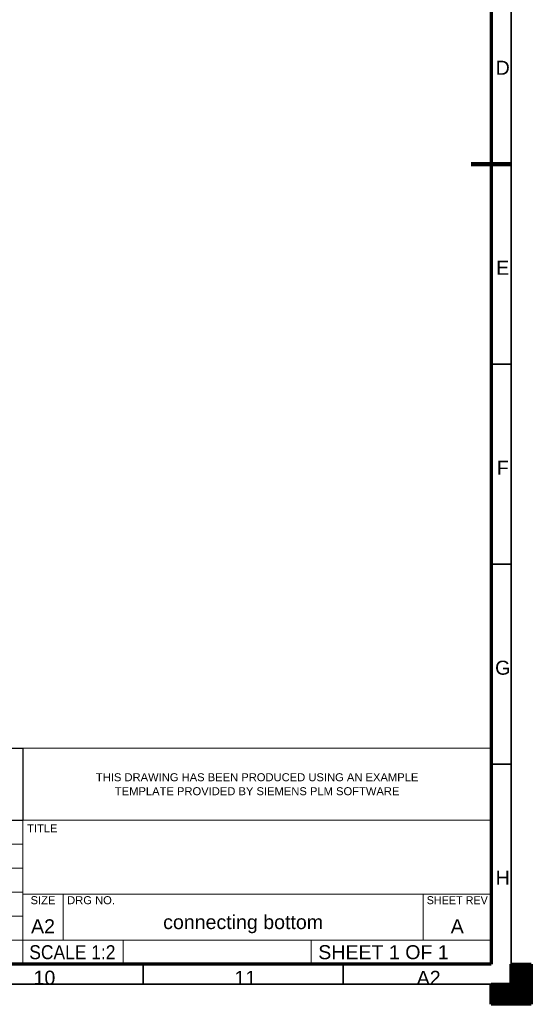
# Model space of a CAD drawing. Header units: millimetres. Extents: x 0 to 594, y 0 to 420.
# Tile 4 of 5: x 466 to 594, y 0 to 246. Entities that reach past the tile are written whole.
import ezdxf

# ---------------------------------------------------------------- set-up
doc = ezdxf.new("R2010")
doc.units = ezdxf.units.MM
doc.layers.add('1', color=7, linetype='Continuous', true_color=0xffffff)
doc.layers.add('256', color=7, linetype='Continuous', true_color=0xffffff)
doc.styles.add('Arial', font='Arial')

# ---------------------------------------------------------------- blocks, each defined once
blk = doc.blocks.new('HATCH3')
at = {"color": 18, "lineweight": 13}
for p, q in [((589, 9.98988), (594, 9.98988)), ((589, 9.94755), (594, 9.94755)), ((589, 9.90522), (594, 9.90522)), ((589, 9.86289), (594, 9.86289)), ((589, 9.82056), (594, 9.82056)), ((589, 9.77823), (594, 9.77823)), ((589, 9.7359), (594, 9.7359)), ((589, 9.69357), (594, 9.69357)), ((589, 9.65124), (594, 9.65124)), ((589, 9.60891), (594, 9.60891)), ((589, 9.56658), (594, 9.56658)), ((589, 9.52425), (594, 9.52425)), ((589, 9.48192), (594, 9.48192)), ((589, 9.43959), (594, 9.43959)), ((589, 9.39726), (594, 9.39726)), ((589, 9.35493), (594, 9.35493)), ((589, 9.3126), (594, 9.3126)), ((589, 9.27027), (594, 9.27027)), ((589, 9.22794), (594, 9.22794)), ((589, 9.18561), (594, 9.18561)), ((589, 9.14328), (594, 9.14328)), ((589, 9.10095), (594, 9.10095)), ((589, 9.05862), (594, 9.05862)), ((589, 9.01629), (594, 9.01629)), ((589, 8.97396), (594, 8.97396)), ((589, 8.93163), (594, 8.93163)), ((589, 8.8893), (594, 8.8893)), ((589, 8.84697), (594, 8.84697)), ((589, 8.80464), (594, 8.80464)), ((589, 8.76231), (594, 8.76231)), ((589, 8.71998), (594, 8.71998)), ((589, 8.67765), (594, 8.67765)), ((589, 8.63532), (594, 8.63532)), ((589, 8.59299), (594, 8.59299)), ((589, 8.55066), (594, 8.55066)), ((589, 8.50833), (594, 8.50833)), ((589, 8.466), (594, 8.466)), ((589, 8.42367), (594, 8.42367)), ((589, 8.38134), (594, 8.38134)), ((589, 8.33901), (594, 8.33901)), ((589, 8.29668), (594, 8.29668)), ((589, 8.25435), (594, 8.25435)), ((589, 8.21202), (594, 8.21202)), ((589, 8.16969), (594, 8.16969)), ((589, 8.12736), (594, 8.12736)), ((589, 8.08503), (594, 8.08503)), ((589, 8.0427), (594, 8.0427)), ((589, 8.00037), (594, 8.00037)), ((589, 7.95804), (594, 7.95804)), ((589, 7.91571), (594, 7.91571)), ((589, 7.87338), (594, 7.87338)), ((589, 7.83105), (594, 7.83105)), ((589, 7.78872), (594, 7.78872)), ((589, 7.74639), (594, 7.74639)), ((589, 7.70406), (594, 7.70406)), ((589, 7.66173), (594, 7.66173)), ((589, 7.6194), (594, 7.6194)), ((589, 7.57707), (594, 7.57707)), ((589, 7.53474), (594, 7.53474)), ((589, 7.49241), (594, 7.49241)), ((589, 7.45008), (594, 7.45008)), ((589, 7.40775), (594, 7.40775)), ((584, 4.99494), (594, 4.99494)), ((584, 4.95261), (594, 4.95261)), ((589, 7.36542), (594, 7.36542)), ((589, 7.32309), (594, 7.32309)), ((589, 7.28076), (594, 7.28076)), ((589, 7.23843), (594, 7.23843)), ((589, 7.1961), (594, 7.1961)), ((589, 7.15377), (594, 7.15377)), ((589, 7.11144), (594, 7.11144)), ((589, 7.06911), (594, 7.06911)), ((589, 7.02678), (594, 7.02678)), ((589, 6.98445), (594, 6.98445)), ((589, 6.94212), (594, 6.94212)), ((589, 6.89979), (594, 6.89979)), ((589, 6.85746), (594, 6.85746)), ((589, 6.81513), (594, 6.81513)), ((589, 6.7728), (594, 6.7728)), ((589, 6.73047), (594, 6.73047)), ((589, 6.68814), (594, 6.68814)), ((589, 6.64581), (594, 6.64581)), ((589, 6.60348), (594, 6.60348)), ((589, 6.56115), (594, 6.56115)), ((589, 6.51882), (594, 6.51882)), ((589, 6.47649), (594, 6.47649)), ((589, 6.43416), (594, 6.43416)), ((589, 6.39183), (594, 6.39183)), ((589, 6.3495), (594, 6.3495)), ((589, 6.30717), (594, 6.30717)), ((589, 6.26484), (594, 6.26484)), ((589, 6.22251), (594, 6.22251)), ((589, 6.18018), (594, 6.18018)), ((589, 6.13785), (594, 6.13785)), ((589, 6.09552), (594, 6.09552)), ((589, 6.05319), (594, 6.05319)), ((589, 6.01086), (594, 6.01086)), ((589, 5.96853), (594, 5.96853)), ((589, 5.9262), (594, 5.9262)), ((589, 5.88387), (594, 5.88387)), ((589, 5.84154), (594, 5.84154)), ((589, 5.79921), (594, 5.79921)), ((589, 5.75688), (594, 5.75688)), ((589, 5.71455), (594, 5.71455)), ((589, 5.67222), (594, 5.67222)), ((589, 5.62989), (594, 5.62989)), ((589, 5.58756), (594, 5.58756)), ((589, 5.54523), (594, 5.54523)), ((589, 5.5029), (594, 5.5029)), ((589, 5.46057), (594, 5.46057)), ((589, 5.41824), (594, 5.41824)), ((589, 5.37591), (594, 5.37591)), ((589, 5.33358), (594, 5.33358)), ((589, 5.29125), (594, 5.29125)), ((589, 5.24892), (594, 5.24892)), ((589, 5.20659), (594, 5.20659)), ((589, 5.16426), (594, 5.16426)), ((589, 5.12193), (594, 5.12193)), ((589, 5.0796), (594, 5.0796)), ((589, 5.03727), (594, 5.03727)), ((584, 4.91028), (594, 4.91028)), ((584, 4.86795), (594, 4.86795)), ((584, 4.82562), (594, 4.82562)), ((584, 4.78329), (594, 4.78329)), ((584, 4.74096), (594, 4.74096)), ((584, 4.69863), (594, 4.69863)), ((584, 4.6563), (594, 4.6563)), ((584, 4.61397), (594, 4.61397)), ((584, 4.57164), (594, 4.57164)), ((584, 4.52931), (594, 4.52931)), ((584, 4.48698), (594, 4.48698)), ((584, 4.44465), (594, 4.44465)), ((584, 4.40232), (594, 4.40232)), ((584, 4.35999), (594, 4.35999)), ((584, 4.31766), (594, 4.31766)), ((584, 4.27533), (594, 4.27533)), ((584, 4.233), (594, 4.233)), ((584, 4.19067), (594, 4.19067)), ((584, 4.14834), (594, 4.14834)), ((584, 4.10601), (594, 4.10601)), ((584, 4.06368), (594, 4.06368)), ((584, 4.02135), (594, 4.02135)), ((584, 3.97902), (594, 3.97902)), ((584, 3.93669), (594, 3.93669)), ((584, 3.89436), (594, 3.89436)), ((584, 3.85203), (594, 3.85203)), ((584, 3.8097), (594, 3.8097)), ((584, 3.76737), (594, 3.76737)), ((584, 3.72504), (594, 3.72504)), ((584, 3.68271), (594, 3.68271)), ((584, 3.64038), (594, 3.64038)), ((584, 3.59805), (594, 3.59805)), ((584, 3.55572), (594, 3.55572)), ((584, 3.51339), (594, 3.51339)), ((584, 3.47106), (594, 3.47106)), ((584, 3.42873), (594, 3.42873)), ((584, 3.3864), (594, 3.3864)), ((584, 3.34407), (594, 3.34407)), ((584, 3.30174), (594, 3.30174)), ((584, 3.25941), (594, 3.25941)), ((584, 3.21708), (594, 3.21708)), ((584, 3.17475), (594, 3.17475)), ((584, 3.13242), (594, 3.13242)), ((584, 3.09009), (594, 3.09009)), ((584, 3.04776), (594, 3.04776)), ((584, 3.00543), (594, 3.00543)), ((584, 2.9631), (594, 2.9631)), ((584, 2.92077), (594, 2.92077)), ((584, 2.87844), (594, 2.87844)), ((584, 2.83611), (594, 2.83611)), ((584, 2.79378), (594, 2.79378)), ((584, 2.75145), (594, 2.75145)), ((584, 2.70912), (594, 2.70912)), ((584, 2.66679), (594, 2.66679)), ((584, 2.62446), (594, 2.62446)), ((584, 2.58213), (594, 2.58213)), ((584, 2.5398), (594, 2.5398)), ((584, 2.49747), (594, 2.49747)), ((584, 2.45514), (594, 2.45514)), ((584, 2.41281), (594, 2.41281)), ((584, 2.37048), (594, 2.37048)), ((584, 2.32815), (594, 2.32815)), ((584, 2.28582), (594, 2.28582)), ((584, 2.24349), (594, 2.24349)), ((584, 2.20116), (594, 2.20116)), ((584, 2.15883), (594, 2.15883)), ((584, 2.1165), (594, 2.1165)), ((584, 2.07417), (594, 2.07417)), ((584, 2.03184), (594, 2.03184)), ((584, 1.98951), (594, 1.98951)), ((584, 1.94718), (594, 1.94718)), ((584, 1.90485), (594, 1.90485)), ((584, 1.86252), (594, 1.86252)), ((584, 1.82019), (594, 1.82019)), ((584, 1.77786), (594, 1.77786)), ((584, 1.73553), (594, 1.73553)), ((584, 1.6932), (594, 1.6932)), ((584, 1.65087), (594, 1.65087)), ((584, 1.60854), (594, 1.60854)), ((584, 1.56621), (594, 1.56621)), ((584, 1.52388), (594, 1.52388)), ((584, 1.48155), (594, 1.48155)), ((584, 1.43922), (594, 1.43922)), ((584, 1.39689), (594, 1.39689)), ((584, 1.35456), (594, 1.35456)), ((584, 1.31223), (594, 1.31223)), ((584, 1.2699), (594, 1.2699)), ((584, 1.22757), (594, 1.22757)), ((584, 1.18524), (594, 1.18524)), ((584, 1.14291), (594, 1.14291)), ((584, 1.10058), (594, 1.10058)), ((584, 1.05825), (594, 1.05825)), ((584, 1.01592), (594, 1.01592)), ((584, 0.97359), (594, 0.97359)), ((584, 0.93126), (594, 0.93126)), ((584, 0.88893), (594, 0.88893)), ((584, 0.8466), (594, 0.8466)), ((584, 0.80427), (594, 0.80427)), ((584, 0.76194), (594, 0.76194)), ((584, 0.71961), (594, 0.71961)), ((584, 0.67728), (594, 0.67728)), ((584, 0.63495), (594, 0.63495)), ((584, 0.59262), (594, 0.59262)), ((584, 0.55029), (594, 0.55029)), ((584, 0.50796), (594, 0.50796)), ((584, 0.46563), (594, 0.46563)), ((584, 0.4233), (594, 0.4233)), ((584, 0.38097), (594, 0.38097)), ((584, 0.33864), (594, 0.33864)), ((584, 0.29631), (594, 0.29631)), ((584, 0.25398), (594, 0.25398)), ((584, 0.21165), (594, 0.21165)), ((584, 0.16932), (594, 0.16932)), ((584, 0.12699), (594, 0.12699)), ((584, 0.08466), (594, 0.08466)), ((584, 0.04233), (594, 0.04233)), ((584, 0), (594, 0))]:
    blk.add_line(p, q, dxfattribs=at)
blk = doc.blocks.new('TabularNote1')
at = {"layer": '1', "color": 18, "linetype": 'Continuous', "lineweight": 18}
for p, q in [((-117, 54), (-107, 54)), ((-117, 54), (-117, 36)), ((-107, 54), (-92, 54)), ((-92, 54), (-45, 54)), ((-45, 54), (-17, 54)), ((-17, 54), (0, 54)), ((0, 54), (0, 36)), ((-117, 36), (-107, 36)), ((-117, 36), (-117, 33)), ((-107, 36), (-92, 36)), ((-92, 36), (-45, 36)), ((-45, 36), (-17, 36)), ((-17, 36), (0, 36)), ((0, 36), (0, 33)), ((-117, 33), (-117, 17.5)), ((0, 33), (0, 17.5)), ((-117, 17.5), (-107, 17.5)), ((-117, 17.5), (-117, 14)), ((-107, 17.5), (-92, 17.5)), ((-107, 17.5), (-107, 14)), ((-92, 17.5), (-45, 17.5)), ((-45, 17.5), (-17, 17.5)), ((-17, 17.5), (0, 17.5)), ((-17, 17.5), (-17, 14)), ((0, 17.5), (0, 14)), ((-117, 14), (-117, 6)), ((-107, 14), (-107, 6)), ((-17, 14), (-17, 6)), ((0, 14), (0, 6)), ((-117, 6), (-107, 6)), ((-117, 6), (-117, 0)), ((-107, 6), (-92, 6)), ((-92, 6), (-45, 6)), ((-92, 6), (-92, 0)), ((-45, 6), (-17, 6)), ((-45, 6), (-45, 0)), ((-17, 6), (0, 6)), ((0, 6), (0, 0)), ((-117, 0), (-107, 0)), ((-107, 0), (-92, 0)), ((-92, 0), (-45, 0)), ((-45, 0), (-17, 0)), ((-17, 0), (0, 0))]:
    blk.add_line(p, q, dxfattribs=at)
at = {"layer": '1', "color": 18, "linetype": 'Continuous', "lineweight": 13, "line_spacing_factor": 1.047437, "style": 'Arial'}
for s, insert, char_height, attachment_point in [('\\fArial|b0|i0;\\W1.0000;THIS DRAWING HAS BEEN PRODUCED USING AN EXAMPLE\\PTEMPLATE PROVIDED BY SIEMENS PLM SOFTWARE', (-58.5, 45), 2, 5), ('\\fArial|b0|i0;\\W1.0000;TITLE', (-115.975, 35), 2, 1), ('\\fArial|b0|i0;\\W1.0000;SIZE', (-112, 15), 2, 8), ('\\fArial|b0|i0;\\W1.0000;DRG NO.', (-105.975, 15), 2, 7), ('\\fArial|b0|i0;\\W0.9643;SHEET REV', (-8.5, 15), 2, 8), ('\\fArial|b0|i0;\\W1.0000;A2', (-112, 7.75), 3.5, 8), ('\\fArial|b0|i0;\\W1.0000;connecting bottom', (-62, 7.75), 3.5, 8), ('\\fArial|b0|i0;\\W1.0000;A', (-8.5, 7.75), 3.5, 8), ('\\fArial|b0|i0;\\W0.8896;SCALE 1:2', (-115.418, 3), 3.5, 4), ('\\fArial|b0|i0;\\W1.0000;SHEET 1 OF 1', (-43.225, 3), 3.5, 4)]:
    blk.add_mtext(s, dxfattribs=dict(at, insert=insert, char_height=char_height, attachment_point=attachment_point))
blk = doc.blocks.new('TabularNote3')
at = {"layer": '1', "color": 18, "linetype": 'Continuous', "lineweight": 18}
for p, q in [((-50, 54), (-20, 54)), ((-50, 54), (-50, 36)), ((-50, 36), (-20, 36)), ((-50, 36), (-50, 30)), ((-20, 36), (-20, 30)), ((0, 36), (0, 30)), ((-50, 30), (-20, 30)), ((-50, 30), (-50, 24)), ((-20, 30), (0, 30)), ((-20, 30), (-20, 24)), ((0, 30), (0, 24)), ((-50, 24), (-20, 24)), ((-50, 24), (-50, 18)), ((-20, 24), (0, 24)), ((-20, 24), (-20, 18)), ((0, 24), (0, 18)), ((-50, 18), (-20, 18)), ((-50, 18), (-50, 12)), ((-20, 18), (0, 18)), ((-20, 18), (-20, 12)), ((0, 18), (0, 12)), ((-50, 12), (-20, 12)), ((-50, 12), (-50, 6)), ((-20, 12), (0, 12)), ((-20, 12), (-20, 6)), ((0, 12), (0, 6)), ((-50, 6), (-20, 6)), ((-50, 6), (-50, 0)), ((-20, 6), (0, 6)), ((-20, 6), (-20, 0)), ((0, 6), (0, 0)), ((-50, 0), (-20, 0)), ((-20, 0), (0, 0))]:
    blk.add_line(p, q, dxfattribs=at)
at = {"layer": '1', "color": 18, "linetype": 'Continuous', "lineweight": 25}
for p, q in [((-20, 54), (0, 54)), ((0, 54), (0, 36)), ((-20, 36), (0, 36))]:
    blk.add_line(p, q, dxfattribs=at)
at = {"layer": '1', "color": 18, "linetype": 'Continuous', "lineweight": 18, "insert": (-25, 45), "char_height": 10, "attachment_point": 5, "line_spacing_factor": 1.047437, "style": 'Arial'}
blk.add_mtext("\\fArial|b1|i0;\\W0.6706;VAMSHI'S", dxfattribs=at)
at = {"layer": '1', "color": 18, "linetype": 'Continuous', "lineweight": 13, "char_height": 2, "attachment_point": 4, "line_spacing_factor": 1.047437, "style": 'Arial'}
for s, insert in [('\\fArial|b0|i0;\\W1.0000;FIRST ISSUED', (-48.975, 33)), ('\\fArial|b0|i0;\\W1.0000;DRAWN BY', (-48.975, 27)), ('\\fArial|b0|i0;\\W1.0000;CHECKED BY', (-48.975, 21)), ('\\fArial|b0|i0;\\W1.0000;APPROVED BY', (-48.975, 15))]:
    blk.add_mtext(s, dxfattribs=dict(at, insert=insert))

msp = doc.modelspace()

# ---------------------------------------------------------------- linework, layer by layer
at = {"layer": '256', "color": 18, "linetype": 'Continuous', "lineweight": 35}
for p, q in [((589, 415), (589, 5)), ((584, 210), (589, 210)), ((584, 160), (589, 160)), ((584, 110), (589, 110)), ((584, 60), (589, 60)), ((497, 10), (497, 5)), ((547, 10), (547, 5)), ((589, 5), (15, 5))]:
    msp.add_line(p, q, dxfattribs=at)
at = {"layer": '256', "color": 18, "linetype": 'Continuous', "lineweight": 70}
for p, q in [((584, 410), (584, 10)), ((584, 10), (20, 10)), ((589, 10), (594, 10)), ((589, 5), (589, 10)), ((594, 10), (594, 0)), ((584, 5), (589, 5)), ((584, 0), (584, 5)), ((594, 0), (584, 0))]:
    msp.add_line(p, q, dxfattribs=at)
at = {"layer": '256', "color": 18, "linetype": 'Continuous', "lineweight": 200}
for q in [(579, 210), (589, 210)]:
    msp.add_line((584, 210), q, dxfattribs=at)

# ---------------------------------------------------------------- block references
at = {"layer": '1', "color": 18, "linetype": 'Continuous', "lineweight": 18}
for name, p in [('TabularNote3', (467, 10)), ('TabularNote1', (584, 10))]:
    msp.add_blockref(name, p, dxfattribs=at)
at = {"layer": '256', "color": 18, "linetype": 'Continuous', "lineweight": 35}
msp.add_blockref('HATCH3', (0, 0), dxfattribs=at)

# ---------------------------------------------------------------- texts
at = {"layer": '256', "color": 18, "linetype": 'Continuous', "lineweight": 13, "char_height": 3.5, "attachment_point": 7, "line_spacing_factor": 1.047437, "style": 'Arial'}
for s, insert in [('\\fArial|b0|i0;\\W1.0000;D', (585.095, 232.371)), ('\\fArial|b0|i0;\\W1.0000;E', (585.23, 182.371)), ('\\fArial|b0|i0;\\W1.0000;F', (585.367, 132.371)), ('\\fArial|b0|i0;\\W1.0000;G', (584.959, 82.342)), ('\\fArial|b0|i0;\\W1.0000;H', (585.095, 29.871)), ('\\fArial|b0|i0;\\W1.0000;10', (469.641, 4.864)), ('\\fArial|b0|i0;\\W1.0000;11', (519.823, 4.864)), ('\\fArial|b0|i0;\\W1.0000;A2', (565.37, 4.864))]:
    msp.add_mtext(s, dxfattribs=dict(at, insert=insert))

doc.saveas('drawing.dxf')
